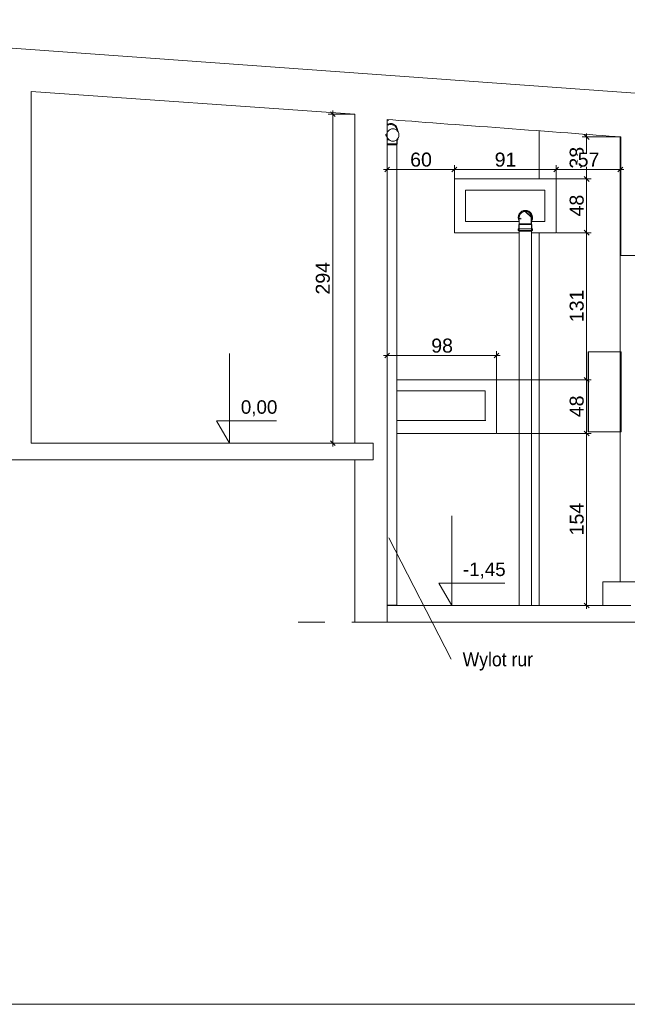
# Model space of a CAD drawing. Header units: millimetres. Extents: x -68772 to 137055, y -73300 to 19650.
# Tile 50 of 212: x 27735 to 33163, y -23447 to -14651. Entities that reach past the tile are written whole.
import ezdxf

# ---------------------------------------------------------------- set-up
doc = ezdxf.new("R2010")
doc.units = ezdxf.units.MM
doc.header["$MEASUREMENT"] = 0
doc.set_wipeout_variables(frame=1)
doc.linetypes.add('Przerywana', pattern=[480, 240, -240])
doc.linetypes.add('Wipeout_Contour', pattern=[1000, 0, -1000])
for name, color, linetype in [('Dimensions', 7, 'Continuous'), ('Electrical Equipment', 7, 'Continuous'), ('Nowe_Sections', 7, 'Continuous'), ('Pipe Fittings', 7, 'Continuous'), ('Windows', 7, 'Continuous')]:
    doc.layers.add(name, color=color, linetype=linetype)
for name, color, linetype, lineweight in [('Dimensions_Nr_pióra__7', 7, 'Continuous', 5), ('Electrical Equipment_Nr_pióra__7', 7, 'Continuous', 5), ('Floors_Nr_pióra__7', 7, 'Continuous', 5), ('Floors_Nr_pióra__93', 7, 'Continuous', 20), ('Nowe_0_Nr_pióra__7', 7, 'Continuous', 5), ('Nowe_Sections_Nr_pióra__7', 7, 'Continuous', 5), ('Nowe_Walls_Nr_pióra__93', 7, 'Continuous', 20), ('Pipe Fittings_Nr_pióra__2', 27, 'Continuous', 5), ('Pipes_Nr_pióra__2', 27, 'Continuous', 5), ('Spot Elevations_Nr_pióra__7', 7, 'Continuous', 5), ('Spot Elevations_Nr_pióra__93', 7, 'Continuous', 20), ('Text Notes_Nr_pióra__7', 7, 'Continuous', 5), ('Walls_Nr_pióra__7', 7, 'Continuous', 5), ('Walls_Nr_pióra__93', 7, 'Continuous', 20), ('Windows_Nr_pióra__7', 7, 'Continuous', 5)]:
    doc.layers.add(name, color=color, linetype=linetype, lineweight=lineweight)
doc.styles.add('GENERATED_STYLE_1', font='arial.ttf')
doc.styles.add('GENERATED_STYLE_3', font='arial.ttf')
doc.dimstyles.new('GENERATED_STYLE__5', dxfattribs={"dimtxt": 125, "dimasz": 40.305087, "dimexe": 0.18, "dimexo": 0.164042, "dimgap": 0.09, "dimtad": 1, "dimdec": 0, "dimlfac": 0.1, "dimzin": 0, "dimdsep": 46, "dimtxsty": 'GENERATED_STYLE_1', "dimblk": 'ARROWHEAD_6', "dimblk1": 'ARROWHEAD_6', "dimblk2": 'ARROWHEAD_6', "dimcen": 0.09, "dimclrd": 7, "dimclre": 7, "dimclrt": 7, "dimadec": 1, "dimazin": 0, "dimtfac": 1, "dimtdec": 4, "dimtmove": 0, "dimatfit": 3, "dimfxl": 0, "dimtolj": 1, "dimtzin": 0, "dimarcsym": 0})
doc.dimstyles.new('GENERATED_STYLE__6', dxfattribs={"dimtxt": 125, "dimasz": 40.305087, "dimexe": 0.18, "dimexo": 0.164042, "dimgap": 0.09, "dimtad": 1, "dimtih": 1, "dimtoh": 1, "dimdec": 0, "dimlfac": 0.1, "dimzin": 0, "dimdsep": 46, "dimtxsty": 'GENERATED_STYLE_1', "dimblk": 'ARROWHEAD_6', "dimblk1": 'ARROWHEAD_6', "dimblk2": 'ARROWHEAD_6', "dimcen": 0.09, "dimclrd": 7, "dimclre": 7, "dimclrt": 7, "dimadec": 1, "dimazin": 0, "dimtfac": 1, "dimtdec": 4, "dimtmove": 0, "dimatfit": 3, "dimfxl": 0, "dimtolj": 1, "dimtzin": 0, "dimarcsym": 0})

# ---------------------------------------------------------------- blocks, each defined once
blk = doc.blocks.new('Окно_одинарное - Окно_одинарное-8939260-33', base_point=(0, 0))
at = {"layer": 'Windows_Nr_pióra__7', "color": 7, "linetype": 'Continuous', "lineweight": 5}
for p, q in [((-3582.7, 1432.7), (-3582.7, 1912.7)), ((-4392.7, 1532.7), (-4392.7, 1812.7)), ((-4392.7, 1812.7), (-3682.7, 1812.7)), ((-3682.8, 1812.7), (-3682.8, 1532.7)), ((-3682.7, 1812.7), (-3682.7, 1532.7)), ((-3911.6, 1532.7), (-4392.7, 1532.7)), ((-3682.7, 1532.7), (-3801.8, 1532.7))]:
    blk.add_line(p, q, dxfattribs=at)
blk = doc.blocks.new('Оборудование - Оборудование-8946892-33')
at = {"layer": 'Electrical Equipment_Nr_pióra__7', "color": 7, "linetype": 'Continuous', "lineweight": 5}
for p, q in [((-3294.8, 367.4), (-3296.2, 367.4)), ((-3296.2, 367.4), (-3296.2, -346.4)), ((-3294.8, -346.4), (-3294.8, 367.4)), ((-3001.2, 367.4), (-3294.8, 367.4)), ((-3001.2, 367.4), (-3001.2, -346.4)), ((-3296.2, -346.4), (-3294.8, -346.4)), ((-3294.8, -346.4), (-3001.2, -346.4))]:
    blk.add_line(p, q, dxfattribs=at)
blk = doc.blocks.new('Plumbing-Bend-Valsir-Triplus-Negative-01 - Standard-8946973-33')
at = {"layer": 'Pipe Fittings_Nr_pióra__2', "color": 27, "linetype": 'Continuous', "lineweight": 5}
for p, q in [((-3857.1, 1627), (-3857.3, 1627)), ((-3857, 1623.6), (-3857.3, 1623.6)), ((-3857, 1632.2), (-3857.1, 1632.2)), ((-3857, 1627), (-3857, 1627)), ((-3857, 1623.6), (-3802.4, 1575.4)), ((-3857, 1618.6), (-3807.4, 1574.8)), ((-3911.7, 1511.6), (-3915.1, 1504.7)), ((-3915.1, 1504.7), (-3915.1, 1467.8)), ((-3856.4, 1504.7), (-3913.7, 1504.7)), ((-3911.9, 1566.2), (-3911.9, 1566)), ((-3911.9, 1566), (-3911.9, 1565.7)), ((-3911.9, 1565.7), (-3911.9, 1565.3)), ((-3911.9, 1565.3), (-3911.9, 1564.7)), ((-3911.9, 1564.7), (-3911.9, 1564)), ((-3911.9, 1564), (-3911.9, 1563.2)), ((-3911.9, 1563.2), (-3911.9, 1562.3)), ((-3911.9, 1562.3), (-3911.9, 1561.4)), ((-3911.9, 1561.4), (-3911.9, 1560.3)), ((-3911.9, 1560.3), (-3911.8, 1559.1)), ((-3911.8, 1559.1), (-3911.8, 1557.9)), ((-3911.8, 1557.9), (-3911.8, 1556.6)), ((-3911.8, 1556.6), (-3911.8, 1555.2)), ((-3911.8, 1555.2), (-3911.8, 1553.8)), ((-3911.8, 1553.8), (-3911.8, 1552.2)), ((-3911.8, 1552.2), (-3911.8, 1550.6)), ((-3911.8, 1550.6), (-3911.8, 1549)), ((-3911.8, 1549), (-3911.8, 1547.2)), ((-3911.8, 1547.2), (-3911.8, 1545.5)), ((-3911.8, 1545.5), (-3911.8, 1543.6)), ((-3911.8, 1543.6), (-3911.8, 1541.7)), ((-3911.8, 1541.7), (-3911.8, 1539.8)), ((-3911.8, 1539.8), (-3911.7, 1537.8)), ((-3911.7, 1537.8), (-3911.7, 1535.8)), ((-3911.7, 1535.8), (-3911.7, 1533.7)), ((-3911.7, 1533.7), (-3911.7, 1531.6)), ((-3911.7, 1531.6), (-3911.7, 1529.5)), ((-3911.7, 1529.5), (-3911.7, 1527.3)), ((-3911.7, 1527.3), (-3911.7, 1525.1)), ((-3911.7, 1525.1), (-3911.7, 1522.9)), ((-3911.7, 1522.9), (-3911.7, 1520.7)), ((-3911.7, 1520.7), (-3911.7, 1518.4)), ((-3911.7, 1518.4), (-3911.7, 1516.2)), ((-3911.7, 1516.2), (-3911.7, 1513.9)), ((-3911.7, 1513.9), (-3911.7, 1511.6)), ((-3910.3, 1511.6), (-3911.7, 1511.6)), ((-3911.7, 1511.6), (-3911.7, 1511.6)), ((-3910.6, 1511.6), (-3911.7, 1511.6)), ((-3900.9, 1511.6), (-3909.8, 1511.6)), ((-3906.9, 1566.1), (-3906.9, 1566.3)), ((-3906.9, 1566.3), (-3906.9, 1566.3)), ((-3906.9, 1565.3), (-3906.9, 1566.1)), ((-3906.6, 1562.3), (-3906.9, 1565.3)), ((-3896, 1553), (-3906.6, 1562.3)), ((-3898.3, 1511.6), (-3900.9, 1511.6)), ((-3881.5, 1511.6), (-3898.3, 1511.6)), ((-3878.2, 1511.6), (-3881.3, 1511.6)), ((-3856.4, 1511.6), (-3878.3, 1511.6)), ((-3834.7, 1511.6), (-3856.4, 1511.6)), ((-3799.6, 1504.7), (-3856.4, 1504.7)), ((-3831.6, 1511.6), (-3834.7, 1511.6)), ((-3814.7, 1511.6), (-3831.4, 1511.6)), ((-3812.2, 1511.6), (-3814.8, 1511.6)), ((-3803.5, 1511.6), (-3812.2, 1511.6)), ((-3807.4, 1574.8), (-3807.1, 1571.5)), ((-3807.1, 1571.5), (-3807, 1570.3)), ((-3807, 1570.3), (-3807, 1569.4)), ((-3807, 1569.4), (-3807, 1568.7)), ((-3807, 1568.7), (-3806.9, 1568)), ((-3806.9, 1568), (-3806.9, 1567.2)), ((-3806.9, 1567.2), (-3806.9, 1566.5)), ((-3806.9, 1566.5), (-3806.9, 1565.6)), ((-3806.9, 1565.6), (-3806.9, 1564.7)), ((-3806.9, 1564.7), (-3806.9, 1563.7)), ((-3806.9, 1563.7), (-3806.9, 1562.6)), ((-3806.9, 1562.6), (-3806.9, 1561.5)), ((-3806.9, 1561.5), (-3806.9, 1560.3)), ((-3806.9, 1560.3), (-3806.8, 1559)), ((-3806.8, 1559), (-3806.8, 1557.6)), ((-3806.8, 1557.6), (-3806.8, 1556.2)), ((-3806.8, 1556.2), (-3806.8, 1554.7)), ((-3806.8, 1554.7), (-3806.8, 1553.2)), ((-3806.8, 1553.2), (-3806.8, 1551.5)), ((-3806.8, 1551.5), (-3806.8, 1549.9)), ((-3806.8, 1549.9), (-3806.8, 1548.1)), ((-3806.8, 1548.1), (-3806.8, 1546.3)), ((-3806.8, 1546.3), (-3806.8, 1544.5)), ((-3806.8, 1544.5), (-3806.8, 1542.6)), ((-3806.8, 1542.6), (-3806.8, 1540.6)), ((-3806.8, 1540.6), (-3806.7, 1538.6)), ((-3806.7, 1538.6), (-3806.7, 1536.5)), ((-3806.7, 1536.5), (-3806.7, 1534.5)), ((-3806.7, 1534.5), (-3806.7, 1532.3)), ((-3806.7, 1532.3), (-3806.7, 1530.2)), ((-3806.7, 1530.2), (-3806.7, 1528)), ((-3806.7, 1528), (-3806.7, 1525.8)), ((-3806.7, 1525.8), (-3806.7, 1523.6)), ((-3806.7, 1523.6), (-3806.7, 1521.3)), ((-3806.7, 1521.3), (-3806.7, 1519.1)), ((-3806.7, 1519.1), (-3806.7, 1516.8)), ((-3806.7, 1516.8), (-3806.7, 1514.5)), ((-3806.7, 1514.5), (-3806.7, 1512.2)), ((-3806.7, 1512.2), (-3806.7, 1511.6)), ((-3801.7, 1511.6), (-3803, 1511.6)), ((-3801.7, 1511.6), (-3802.7, 1511.6)), ((-3802.4, 1575.4), (-3802.1, 1571.9)), ((-3802.1, 1571.9), (-3802, 1570.5)), ((-3802, 1570.5), (-3802, 1569.6)), ((-3802, 1569.6), (-3802, 1568.8)), ((-3802, 1568.8), (-3801.9, 1568.1)), ((-3801.9, 1568.1), (-3801.9, 1567.3)), ((-3801.9, 1567.3), (-3801.9, 1566.5)), ((-3801.9, 1566.5), (-3801.9, 1565.7)), ((-3801.9, 1565.7), (-3801.9, 1564.7)), ((-3801.9, 1564.7), (-3801.9, 1563.7)), ((-3801.9, 1563.7), (-3801.9, 1562.7)), ((-3801.9, 1562.7), (-3801.9, 1561.5)), ((-3801.9, 1561.5), (-3801.9, 1560.3)), ((-3801.9, 1560.3), (-3801.8, 1559)), ((-3801.8, 1559), (-3801.8, 1557.7)), ((-3801.8, 1557.7), (-3801.8, 1556.3)), ((-3801.8, 1556.3), (-3801.8, 1554.8)), ((-3801.8, 1554.8), (-3801.8, 1553.2)), ((-3801.8, 1553.2), (-3801.8, 1551.6)), ((-3801.8, 1551.6), (-3801.8, 1549.9)), ((-3801.8, 1549.9), (-3801.8, 1548.1)), ((-3801.8, 1548.1), (-3801.8, 1546.3)), ((-3801.8, 1546.3), (-3801.8, 1544.5)), ((-3801.8, 1544.5), (-3801.8, 1542.6)), ((-3801.8, 1542.6), (-3801.8, 1540.6)), ((-3801.8, 1540.6), (-3801.7, 1538.6)), ((-3801.7, 1538.6), (-3801.7, 1536.6)), ((-3801.7, 1536.6), (-3801.7, 1534.5)), ((-3801.7, 1534.5), (-3801.7, 1532.4)), ((-3801.7, 1532.4), (-3801.7, 1530.2)), ((-3801.7, 1530.2), (-3801.7, 1528)), ((-3801.7, 1528), (-3801.7, 1525.8)), ((-3801.7, 1525.8), (-3801.7, 1523.6)), ((-3801.7, 1523.6), (-3801.7, 1521.3)), ((-3801.7, 1521.3), (-3801.7, 1519.1)), ((-3801.7, 1519.1), (-3801.7, 1516.8)), ((-3801.7, 1516.8), (-3801.7, 1514.5)), ((-3801.7, 1514.5), (-3801.7, 1512.2)), ((-3801.7, 1512.2), (-3801.7, 1511.6)), ((-3798.3, 1504.7), (-3801.7, 1511.6)), ((-3798.3, 1467.8), (-3798.3, 1504.7)), ((-3920.4, 1467.8), (-3920.4, 1451.7)), ((-3856.4, 1467.8), (-3920.4, 1467.8)), ((-3856.4, 1451.7), (-3920.4, 1451.7)), ((-3915.1, 1451.7), (-3915.1, 1446.4)), ((-3856.4, 1446.4), (-3913.7, 1446.4)), ((-3793.1, 1467.8), (-3856.4, 1467.8)), ((-3793.1, 1451.7), (-3856.4, 1451.7)), ((-3799.6, 1446.4), (-3856.4, 1446.4)), ((-3798.3, 1446.4), (-3798.3, 1451.7)), ((-3793.1, 1451.7), (-3793.1, 1467.8))]:
    blk.add_line(p, q, dxfattribs=at)
for centre, major_axis, start_param, end_param in [((-3857.1, 1568.6), (0, 63.7), 0.785398, 2.088435), ((-3857, 1568.6), (0, 63.7), 0, 2.086198), ((-3857, 1568.6), (0, 58.4), 0, 1.891311), ((-3857, 1568.6), (0, 55), 0, 1.308997), ((-3857, 1568.6), (0, 55.3), 0.838748, 0.966953), ((-3857, 1568.6), (0, 55), 0.897598, 0.938973), ((-3857.3, 1568.6), (0, 55), 0.843347, 0.897598), ((-3857.3, 1568.6), (0, 55), 0.843347, 0.897598), ((-3857, 1568.6), (0, 55), 0.862489, 0.895929), ((-3857, 1568.6), (0, 55.3), 0.373547, 0.494332), ((-3857.3, 1568.6), (0, 55), 0.393497, 0.482261), ((-3857.3, 1568.6), (0, 55), 0.393497, 0.482261), ((-3857, 1568.6), (0, 55), 0.406765, 0.468776), ((-3857, 1568.6), (0, 55.3), 0, 0.058608), ((-3857.3, 1568.6), (0, 55.3), 6.233023, 6.28146), ((-3857, 1568.6), (0, 63.7), 4.218965, 6.283185), ((-3857, 1568.6), (0, 58.4), 4.407147, 6.283185), ((-3857, 1568.6), (0, 55.3), 6.225603, 6.283185), ((-3857, 1568.6), (0, 55), 5.759587, 6.283185), ((-3857, 1568.6), (0, 55.3), 5.789867, 5.907963), ((-3857.3, 1568.6), (0, 55.3), 5.797203, 5.895838), ((-3857, 1568.6), (0, 55), 5.814409, 5.87642), ((-3857, 1568.6), (0, 55), 4.974188, 5.755875), ((-3857, 1568.6), (0, 55.3), 5.319081, 5.44202), ((-3857.3, 1568.6), (0, 55.3), 5.385587, 5.424529), ((-3857, 1568.6), (0, 55), 5.344212, 5.420696), ((-3857, 1568.6), (0, 55.3), 1.314345, 1.413429), ((-3857, 1568.6), (0, 55), 1.332784, 1.375735), ((-3857, 1568.6), (0, 55.3), 4.881983, 4.965365), ((-3857, 1568.6), (0, 55), 4.919712, 4.936788)]:
    blk.add_ellipse(centre, major_axis=major_axis, ratio=0.999988, start_param=start_param, end_param=end_param, dxfattribs=at)
blk = doc.blocks.new('Plumbing-Bend-Valsir-Triplus-Negative-01 - Standard-V10-33')
at = {"layer": 'Pipe Fittings_Nr_pióra__2', "color": 27, "linetype": 'Continuous', "lineweight": 5}
for p, q in [((-5061.4, 2399.6), (-5062.1, 2399)), ((-5061.2, 2403), (-5061.4, 2403)), ((-5061.1, 2408.2), (-5061.2, 2408.2)), ((-5061.1, 2403), (-5061.1, 2403)), ((-5092.4, 2225.3), (-5061.4, 2225.3)), ((-5092.3, 2278.3), (-5088.9, 2278.3)), ((-5092.3, 2262.2), (-5075.2, 2262.2)), ((-5086.5, 2218.4), (-5083.2, 2218.4)), ((-5061.4, 2225.3), (-5004.6, 2225.3)), ((-5039.7, 2218.4), (-5036.3, 2218.4)), ((-5019.7, 2218.4), (-5017.1, 2218.4)), ((-5008, 2218.4), (-5006.7, 2218.4)), ((-5006.7, 2224.6), (-5006.7, 2262.8)), ((-5006.7, 2218.4), (-5003.3, 2225.3)), ((-5006.5, 2262.2), (-4998, 2262.2)), ((-5003.3, 2225.3), (-5003.3, 2262.2)), ((-4998, 2262.2), (-4998, 2271.6))]:
    blk.add_line(p, q, dxfattribs=at)
for centre, major_axis, start_param, end_param in [((-5061.1, 2344.6), (0, 58.4), 0, 0.567075), ((-5061.1, 2344.6), (0, 63.7), 0, 0.512691), ((-5061.1, 2344.6), (0, 55.3), 0.317421, 0.532652), ((-5061.1, 2344.6), (0, 58.4), 0.448799, 0.461376), ((-5061.4, 2344.6), (0, 55), 0.406422, 0.474434), ((-5061.1, 2344.6), (0, 55.3), 0, 0.168272), ((-5061.4, 2344.6), (0, 55.3), 6.233285, 6.28146), ((-5061.1, 2344.6), (0, 63.7), 4.672533, 6.283185), ((-5061.1, 2344.6), (0, 58.4), 4.866645, 6.283185), ((-5061.1, 2344.6), (0, 55.3), 6.114913, 6.283185), ((-5061.1, 2344.6), (0, 55.3), 5.754881, 5.965764), ((-5061.4, 2344.6), (0, 55.3), 5.78884, 5.909649), ((-5061.4, 2344.6), (0, 55), 5.808872, 5.876558), ((-5061.1, 2344.6), (0, 55.3), 5.287092, 5.477249), ((-5061.4, 2344.6), (0, 55.3), 5.317152, 5.443646), ((-5061.4, 2344.6), (0, 55), 5.344241, 5.420669)]:
    blk.add_ellipse(centre, major_axis=major_axis, ratio=0.999986, start_param=start_param, end_param=end_param, dxfattribs=at)
blk = doc.blocks.new('Окно_одинарное - Окно_одинарное-8966346-33', base_point=(0, 0))
at = {"layer": 'Windows_Nr_pióra__7', "color": 7, "linetype": 'Continuous', "lineweight": 5}
for p, q in [((-4116.1, -244.1), (-4116.1, 118.9)), ((-5006.7, 18.9), (-4216.1, 18.9)), ((-4216.2, 18.9), (-4216.2, -241.6)), ((-4216.1, 18.9), (-4216.1, -241.9))]:
    blk.add_line(p, q, dxfattribs=at)
blk = doc.blocks.new('*D658')
at = {"layer": 'Dimensions_Nr_pióra__7', "color": 7, "linetype": 'Continuous', "lineweight": 5}
for p, q in [((32839.3, -18347.4), (31999.9, -18347.4)), ((32778.3, -18326.2), (32820.7, -18368.6)), ((32799.5, -19883.1), (32799.5, -18347.4)), ((32778.3, -19861.9), (32820.7, -19904.3)), ((32852.4, -19883.1), (32759.7, -19883.1)), ((32799.5, -19914.9), (32799.5, -19883.1))]:
    blk.add_line(p, q, dxfattribs=at)
at = {"color": 254, "linetype": 'Wipeout_Contour', "lineweight": 0, "ltscale": 151551.137691}
blk.add_wipeout([(32774.5, -19257.6), (32774.5, -18973), (32649.5, -18973), (32649.5, -19257.6)], dxfattribs=at).dxf.layer = 'Dimensions'
at = {"layer": 'Dimensions_Nr_pióra__7', "color": 7, "lineweight": 5, "insert": (32774.5, -19257.6), "char_height": 125, "attachment_point": 7, "rotation": 90, "style": 'GENERATED_STYLE_1'}
blk.add_mtext('\\A1;154', dxfattribs=at)
blk = doc.blocks.new('ARROWHEAD_6')
at = {"color": 0, "linetype": 'Continuous', "lineweight": 0}
for p, q in [((0, 0), (-1, 0)), ((-0.5, -0.5), (0.5, 0.5))]:
    blk.add_line(p, q, dxfattribs=at)
blk = doc.blocks.new('*D659')
at = {"layer": 'Dimensions_Nr_pióra__7', "color": 7, "linetype": 'Continuous', "lineweight": 5}
for p, q in [((32778.3, -17846.2), (32820.7, -17888.6)), ((32839.3, -17867.4), (31999.9, -17867.4)), ((32799.5, -18347.4), (32799.5, -17867.4)), ((32839.3, -18347.4), (31999.9, -18347.4)), ((32778.3, -18326.2), (32820.7, -18368.6))]:
    blk.add_line(p, q, dxfattribs=at)
at = {"color": 254, "linetype": 'Wipeout_Contour', "lineweight": 0, "ltscale": 149557.268794}
blk.add_wipeout([(32774.5, -18202.3), (32774.5, -18012.6), (32649.5, -18012.6), (32649.5, -18202.3)], dxfattribs=at).dxf.layer = 'Dimensions'
at = {"layer": 'Dimensions_Nr_pióra__7', "color": 7, "lineweight": 5, "insert": (32774.5, -18202.3), "char_height": 125, "attachment_point": 7, "rotation": 90, "style": 'GENERATED_STYLE_1'}
blk.add_mtext('\\A1;48', dxfattribs=at)
blk = doc.blocks.new('*D660')
at = {"layer": 'Dimensions_Nr_pióra__7', "color": 7, "linetype": 'Continuous', "lineweight": 5}
for p, q in [((32778.3, -16532.4), (32820.7, -16574.9)), ((32839.3, -16553.7), (32533.3, -16553.7)), ((32799.5, -17867.4), (32799.5, -16553.7)), ((32778.3, -17846.2), (32820.7, -17888.6)), ((32839.3, -17867.4), (31999.9, -17867.4))]:
    blk.add_line(p, q, dxfattribs=at)
at = {"color": 254, "linetype": 'Wipeout_Contour', "lineweight": 0, "ltscale": 147853.660233}
blk.add_wipeout([(32774.5, -17352.8), (32774.5, -17068.3), (32649.5, -17068.3), (32649.5, -17352.8)], dxfattribs=at).dxf.layer = 'Dimensions'
at = {"layer": 'Dimensions_Nr_pióra__7', "color": 7, "lineweight": 5, "insert": (32774.5, -17352.8), "char_height": 125, "attachment_point": 7, "rotation": 90, "style": 'GENERATED_STYLE_1'}
blk.add_mtext('\\A1;131', dxfattribs=at)
blk = doc.blocks.new('*D661')
at = {"layer": 'Dimensions_Nr_pióra__7', "color": 7, "linetype": 'Continuous', "lineweight": 5}
for p, q in [((32839.3, -16073.7), (32533.3, -16073.7)), ((32778.3, -16052.4), (32820.7, -16094.9)), ((32799.5, -16553.7), (32799.5, -16073.7)), ((32778.3, -16532.4), (32820.7, -16574.9)), ((32839.3, -16553.7), (32533.3, -16553.7))]:
    blk.add_line(p, q, dxfattribs=at)
at = {"color": 254, "linetype": 'Wipeout_Contour', "lineweight": 0, "ltscale": 146217.273272}
blk.add_wipeout([(32774.5, -16408.5), (32774.5, -16218.8), (32649.5, -16218.8), (32649.5, -16408.5)], dxfattribs=at).dxf.layer = 'Dimensions'
at = {"layer": 'Dimensions_Nr_pióra__7', "color": 7, "lineweight": 5, "insert": (32774.5, -16408.5), "char_height": 125, "attachment_point": 7, "rotation": 90, "style": 'GENERATED_STYLE_1'}
blk.add_mtext('\\A1;48', dxfattribs=at)
blk = doc.blocks.new('*D662')
at = {"layer": 'Dimensions_Nr_pióra__7', "color": 7, "linetype": 'Continuous', "lineweight": 5}
for p, q in [((33096.6, -15698.5), (32759.7, -15698.5)), ((32820.7, -15719.8), (32778.3, -15677.3)), ((32799.5, -15698.5), (32799.5, -15666.7)), ((32799.5, -16073.7), (32799.5, -15698.5)), ((32839.3, -16073.7), (32533.3, -16073.7)), ((32778.3, -16052.4), (32820.7, -16094.9))]:
    blk.add_line(p, q, dxfattribs=at)
at = {"color": 254, "linetype": 'Wipeout_Contour', "lineweight": 0, "ltscale": 145462.070392}
blk.add_wipeout([(32774.5, -15981), (32774.5, -15791.2), (32649.5, -15791.2), (32649.5, -15981)], dxfattribs=at).dxf.layer = 'Dimensions'
at = {"layer": 'Dimensions_Nr_pióra__7', "color": 7, "lineweight": 5, "insert": (32774.5, -15981), "char_height": 125, "attachment_point": 7, "rotation": 90, "style": 'GENERATED_STYLE_1'}
blk.add_mtext('\\A1;38', dxfattribs=at)
blk = doc.blocks.new('*D663')
at = {"layer": 'Dimensions_Nr_pióra__7', "color": 7, "linetype": 'Continuous', "lineweight": 5}
for p, q in [((30985.9, -17651.4), (31017.7, -17651.4)), ((31038.9, -17630.1), (30996.5, -17672.6)), ((31017.7, -17704.2), (31017.7, -17611.6)), ((31017.7, -17651.4), (31994.4, -17651.4)), ((31973.2, -17672.6), (32015.6, -17630.1)), ((31994.4, -17867.3), (31994.4, -17611.6)), ((31994.4, -17651.4), (32026.2, -17651.4))]:
    blk.add_line(p, q, dxfattribs=at)
at = {"color": 254, "linetype": 'Wipeout_Contour', "lineweight": 0, "ltscale": 144284.537254}
blk.add_wipeout([(31411.2, -17626.4), (31600.9, -17626.4), (31600.9, -17501.4), (31411.2, -17501.4)], dxfattribs=at).dxf.layer = 'Dimensions'
at = {"layer": 'Dimensions_Nr_pióra__7', "color": 7, "lineweight": 5, "insert": (31411.2, -17626.4), "char_height": 125, "attachment_point": 7, "style": 'GENERATED_STYLE_1'}
blk.add_mtext('\\A1;98', dxfattribs=at)
blk = doc.blocks.new('*D664')
at = {"layer": 'Dimensions_Nr_pióra__7', "color": 7, "linetype": 'Continuous', "lineweight": 5}
for p, q in [((30985.9, -15989.8), (31017.7, -15989.8)), ((31038.9, -15968.6), (30996.5, -16011)), ((31017.7, -16042.6), (31017.7, -15950)), ((31017.7, -15989.8), (31617.8, -15989.8)), ((31639, -15968.6), (31596.6, -16011)), ((31617.8, -16073.5), (31617.8, -15950))]:
    blk.add_line(p, q, dxfattribs=at)
at = {"color": 254, "linetype": 'Wipeout_Contour', "lineweight": 0, "ltscale": 140495.724475}
blk.add_wipeout([(31222.9, -15964.8), (31412.6, -15964.8), (31412.6, -15839.8), (31222.9, -15839.8)], dxfattribs=at).dxf.layer = 'Dimensions'
at = {"layer": 'Dimensions_Nr_pióra__7', "color": 7, "lineweight": 5, "insert": (31222.9, -15964.8), "char_height": 125, "attachment_point": 7, "style": 'GENERATED_STYLE_1'}
blk.add_mtext('\\A1;60', dxfattribs=at)
blk = doc.blocks.new('*D665')
at = {"layer": 'Dimensions_Nr_pióra__7', "color": 7, "linetype": 'Continuous', "lineweight": 5}
for p, q in [((31639, -15968.6), (31596.6, -16011)), ((31617.8, -16073.5), (31617.8, -15950)), ((31617.8, -15989.8), (32527.8, -15989.8)), ((32549, -15968.6), (32506.6, -16011)), ((32527.8, -16073.5), (32527.8, -15950))]:
    blk.add_line(p, q, dxfattribs=at)
at = {"color": 254, "linetype": 'Wipeout_Contour', "lineweight": 0, "ltscale": 143195.16511}
blk.add_wipeout([(31978, -15964.8), (32167.7, -15964.8), (32167.7, -15839.8), (31978, -15839.8)], dxfattribs=at).dxf.layer = 'Dimensions'
at = {"layer": 'Dimensions_Nr_pióra__7', "color": 7, "lineweight": 5, "insert": (31978, -15964.8), "char_height": 125, "attachment_point": 7, "style": 'GENERATED_STYLE_1'}
blk.add_mtext('\\A1;91', dxfattribs=at)
blk = doc.blocks.new('*D666')
at = {"layer": 'Dimensions_Nr_pióra__7', "color": 7, "linetype": 'Continuous', "lineweight": 5}
for p, q in [((32549, -15968.6), (32506.6, -16011)), ((32527.8, -16073.5), (32527.8, -15950)), ((32527.8, -15989.8), (33100.3, -15989.8)), ((33079.1, -16011), (33121.5, -15968.6)), ((33100.3, -16042.6), (33100.3, -15950)), ((33100.3, -15989.8), (33132.1, -15989.8))]:
    blk.add_line(p, q, dxfattribs=at)
at = {"color": 254, "linetype": 'Wipeout_Contour', "lineweight": 0, "ltscale": 145857.46897}
blk.add_wipeout([(32719.2, -15964.8), (32908.9, -15964.8), (32908.9, -15839.8), (32719.2, -15839.8)], dxfattribs=at).dxf.layer = 'Dimensions'
at = {"layer": 'Dimensions_Nr_pióra__7', "color": 7, "lineweight": 5, "insert": (32719.2, -15964.8), "char_height": 125, "attachment_point": 7, "style": 'GENERATED_STYLE_1'}
blk.add_mtext('\\A1;57', dxfattribs=at)
blk = doc.blocks.new('Wymiary_5', base_point=(29610.6, -18433.1))
at = {"layer": 'Nowe_Sections_Nr_pióra__7', "color": 7, "linetype": 'Continuous', "lineweight": 5}
for p, q in [((29610.6, -18433.1), (29610.6, -17633.1)), ((29610.6, -18433.1), (29494.6, -18233.1)), ((29494.6, -18233.1), (29610.6, -18233.1)), ((29610.6, -18233.1), (30029.8, -18233.1)), ((29610.6, -18433.1), (29460.6, -18433.1)), ((29610.6, -18433.1), (29760.6, -18433.1))]:
    blk.add_line(p, q, dxfattribs=at)
at = {"color": 254, "linetype": 'Wipeout_Contour', "lineweight": 0, "ltscale": 139773.998112}
blk.add_wipeout([(29710.6, -18193.1), (30029.8, -18193.1), (30029.8, -18073.1), (29710.6, -18073.1)], dxfattribs=at).dxf.layer = 'Nowe_Sections'
at = {"layer": 'Nowe_Sections_Nr_pióra__7', "color": 7, "lineweight": 5, "insert": (29710.6, -18193.1), "char_height": 120, "attachment_point": 7, "style": 'GENERATED_STYLE_3'}
blk.add_mtext('\\A1;0,00', dxfattribs=at)
blk = doc.blocks.new('Wymiary_7', base_point=(31593.9, -19883.1))
at = {"layer": 'Nowe_Sections_Nr_pióra__7', "color": 7, "linetype": 'Continuous', "lineweight": 5}
for p, q in [((31593.9, -19883.1), (31593.9, -19083.1)), ((31593.9, -19883.1), (31477.9, -19683.1)), ((31477.9, -19683.1), (31593.9, -19683.1)), ((31593.9, -19683.1), (32068, -19683.1)), ((31593.9, -19883.1), (31443.9, -19883.1)), ((31593.9, -19883.1), (31743.9, -19883.1))]:
    blk.add_line(p, q, dxfattribs=at)
at = {"color": 254, "linetype": 'Wipeout_Contour', "lineweight": 0, "ltscale": 149661.299847}
blk.add_wipeout([(31693.9, -19643.1), (32068, -19643.1), (32068, -19523.1), (31693.9, -19523.1)], dxfattribs=at).dxf.layer = 'Nowe_Sections'
at = {"layer": 'Nowe_Sections_Nr_pióra__7', "color": 7, "lineweight": 5, "insert": (31693.9, -19643.1), "char_height": 120, "attachment_point": 7, "style": 'GENERATED_STYLE_3'}
blk.add_mtext('\\A1;-1,45', dxfattribs=at)
blk = doc.blocks.new('*D852')
at = {"layer": 'Dimensions_Nr_pióra__7', "color": 7, "linetype": 'Continuous', "lineweight": 5}
for p, q in [((30552.8, -15515.5), (30510.4, -15473.1)), ((30531.6, -15494.3), (30531.6, -15462.5)), ((30727.6, -15494.3), (30491.8, -15494.3)), ((30531.6, -18433.1), (30531.6, -15494.3)), ((30571.4, -18433.1), (30398.1, -18433.1)), ((30510.4, -18411.9), (30552.8, -18454.3)), ((30531.6, -18464.9), (30531.6, -18433.1))]:
    blk.add_line(p, q, dxfattribs=at)
at = {"color": 254, "linetype": 'Wipeout_Contour', "lineweight": 0, "ltscale": 139405.946841}
blk.add_wipeout([(30506.6, -17106), (30506.6, -16821.4), (30381.6, -16821.4), (30381.6, -17106)], dxfattribs=at).dxf.layer = 'Dimensions'
at = {"layer": 'Dimensions_Nr_pióra__7', "color": 7, "lineweight": 5, "insert": (30506.6, -17106), "char_height": 125, "attachment_point": 7, "rotation": 90, "style": 'GENERATED_STYLE_1'}
blk.add_mtext('\\A1;294', dxfattribs=at)

msp = doc.modelspace()

# ---------------------------------------------------------------- linework, layer by layer
at = {"layer": 'Floors_Nr_pióra__7', "color": 7, "linetype": 'Continuous', "lineweight": 5}
for p, q in [((31897.6, -18231), (31102.8, -18230.4)), ((33193.1, -19883.1), (31017.7, -19883.1))]:
    msp.add_line(p, q, dxfattribs=at)
at = {"layer": 'Floors_Nr_pióra__93', "color": 7, "linetype": 'Continuous', "lineweight": 20}
for p, q in [((27837.7, -15291.4), (30727.7, -15494.3)), ((30727.7, -18433.1), (27837.7, -18433.1)), ((30893, -18433.1), (30727.7, -18433.1)), ((30893, -18583.1), (30893, -18433.1)), ((25317.5, -18583.1), (30727.7, -18583.1)), ((30727.7, -18583.1), (30893, -18583.1)), ((32943, -19883.1), (31017.7, -19883.1)), ((31017.7, -20033.1), (33284.5, -20033.1))]:
    msp.add_line(p, q, dxfattribs=at)
msp.add_open_spline([(31018.2, -15542.4), (31542.3, -15581.4), (32580.4, -15658.7), (33104.4, -15697.7)], degree=3, dxfattribs=at)
at = {"layer": 'Nowe_0_Nr_pióra__7', "color": 7, "linetype": 'Continuous', "lineweight": 5}
msp.add_line((46190, -23446.7), (22694.1, -23446.7), dxfattribs=at)
at = {"layer": 'Nowe_Walls_Nr_pióra__93', "color": 7, "linetype": 'Continuous', "lineweight": 20}
for p, q in [((33329.9, -19673.1), (32943, -19673.1)), ((32943, -19673.1), (32943, -19883.1))]:
    msp.add_line(p, q, dxfattribs=at)
at = {"layer": 'Nowe_Walls_Nr_pióra__93', "color": 7, "linetype": 'Przerywana', "lineweight": 20}
msp.add_line((31421.3, -20033.1), (30112.6, -20033.1), dxfattribs=at)
at = {"layer": 'Pipes_Nr_pióra__2', "color": 27, "linetype": 'Continuous', "lineweight": 5}
for p, q in [((31117.1, -15655.5), (31097, -15616.5)), ((31004, -15676.3), (31019.4, -15706)), ((31017.5, -15767.9), (31023, -15767.9)), ((31026.3, -15767.9), (31069.9, -15767.9)), ((31073.1, -15767.9), (31089.8, -15767.9)), ((31092.3, -15767.9), (31101, -15767.9)), ((31101.8, -15767.9), (31102.8, -15767.9)), ((31102.8, -19881.7), (31102.8, -15767.9)), ((32197.8, -16480.9), (32197.8, -19883.1)), ((32307.8, -19883.1), (32307.8, -16480.9)), ((31102.8, -19881.7), (31017.5, -19881.7))]:
    msp.add_line(p, q, dxfattribs=at)
for points in [[(31068.2, -15625.7), (31056, -15627.1), (31044.4, -15631.2), (31034, -15637.7), (31025.2, -15646.4), (31018.7, -15656.9), (31014.6, -15668.5), (31013.2, -15680.7)], [(31123.2, -15680.7), (31121.9, -15668.5), (31117.8, -15656.9), (31111.2, -15646.4), (31102.5, -15637.7), (31092.1, -15631.2), (31080.5, -15627.1), (31068.2, -15625.7)], [(31013.2, -15680.7), (31014.6, -15693), (31018.7, -15704.6), (31025.2, -15715), (31034, -15723.7), (31044.4, -15730.3), (31056, -15734.4), (31068.2, -15735.7)], [(31068.2, -15735.7), (31080.5, -15734.4), (31092.1, -15730.3), (31102.5, -15723.7), (31111.2, -15715), (31117.8, -15704.6), (31121.9, -15693), (31123.2, -15680.7)]]:
    msp.add_lwpolyline(points, dxfattribs=at)
for start_param, end_param in [(1.488938, 1.57494), (1.094408, 1.122136), (1.06668, 1.094408), (1.024019, 1.036665), (0.601657, 0.700891), (0.149269, 0.237749)]:
    msp.add_ellipse((31048.1, -15641.7), major_axis=(48.9, 25.2), ratio=0.99994, start_param=start_param, end_param=end_param, dxfattribs=at)
at = {"layer": 'Spot Elevations_Nr_pióra__7', "color": 7, "linetype": 'Continuous', "lineweight": 5}
msp.add_line((33096.8, -15698.5), (33095.3, -15698.5), dxfattribs=at)
at = {"layer": 'Spot Elevations_Nr_pióra__93', "color": 7, "linetype": 'Continuous', "lineweight": 20}
msp.add_line((31017.7, -15549.3), (31031, -15549.3), dxfattribs=at)
at = {"layer": 'Text Notes_Nr_pióra__7', "color": 7, "linetype": 'Continuous', "lineweight": 5}
msp.add_line((31031.2, -19279.5), (31590.2, -20362.4), dxfattribs=at)
at = {"layer": 'Walls_Nr_pióra__7', "color": 7, "linetype": 'Continuous', "lineweight": 5}
for p, q in [((32376.3, -15643.5), (32376.3, -16073.7)), ((32376.3, -16073.7), (32376.3, -15643.5)), ((33100.3, -15697.4), (33100.3, -17618.9)), ((31617.8, -16553.7), (31617.8, -16073.7)), ((31617.8, -16073.7), (32527.8, -16073.7)), ((32527.8, -16073.7), (32527.8, -16553.7)), ((32197.8, -16553.7), (31617.8, -16553.7)), ((32527.8, -16553.7), (32307.7, -16553.7)), ((32376.3, -16553.7), (32376.3, -19883.1)), ((32376.3, -19883.1), (32376.3, -16553.7)), ((33100.3, -19673.1), (33100.3, -16758.4)), ((31102.8, -17867.4), (31994.4, -17867.4)), ((31994.4, -17867.4), (31994.4, -18347.4)), ((31993.3, -18230.4), (31993.5, -18231)), ((31993.5, -18231), (31993.5, -18347.4)), ((31994.4, -18347.4), (31102.8, -18347.4)), ((33100.3, -18332.7), (33100.3, -19673.1))]:
    msp.add_line(p, q, dxfattribs=at)
at = {"layer": 'Walls_Nr_pióra__93', "color": 7, "linetype": 'Continuous', "lineweight": 20}
for p, q in [((24135.3, -14650.7), (37561.8, -15620.7)), ((27837.7, -18433.1), (27837.7, -15291.4)), ((27838.8, -15291.5), (27838.8, -18433.1)), ((30727.7, -18433.1), (30727.7, -15494.3)), ((31017.7, -20033.1), (31017.7, -15542.4)), ((33104.4, -15697.8), (33104.4, -16758.4)), ((33104.4, -16758.4), (33394.4, -16758.4)), ((30727.7, -20033.1), (30727.7, -18583.1)), ((30727.7, -20033.1), (31017.7, -20033.1))]:
    msp.add_line(p, q, dxfattribs=at)

# ---------------------------------------------------------------- block references
at = {"layer": 'Electrical Equipment', "color": 7, "linetype": 'Continuous', "lineweight": 5, "zscale": 1000}
msp.add_blockref('Оборудование - Оборудование-8946892-33', (36109.5, -17986.3), dxfattribs=at)
at = {"layer": 'Pipe Fittings', "color": 27, "linetype": 'Continuous', "lineweight": 5, "zscale": 1000}
for name in ['Plumbing-Bend-Valsir-Triplus-Negative-01 - Standard-V10-33', 'Plumbing-Bend-Valsir-Triplus-Negative-01 - Standard-8946973-33']:
    msp.add_blockref(name, (36109.5, -17986.3), dxfattribs=at)
at = {"layer": 'Windows', "color": 7, "linetype": 'Continuous', "lineweight": 5, "zscale": 1000}
for name in ['Окно_одинарное - Окно_одинарное-8939260-33', 'Окно_одинарное - Окно_одинарное-8966346-33']:
    msp.add_blockref(name, (36109.5, -17986.3), dxfattribs=at)

# ---------------------------------------------------------------- texts
at = {"layer": 'Text Notes_Nr_pióra__7', "color": 7, "linetype": 'Continuous', "lineweight": 5, "insert": (31691.8, -20302.4), "char_height": 125, "attachment_point": 1, "style": 'GENERATED_STYLE_1'}
msp.add_mtext('\\A1;{\\W0.9;Wylot rur}', dxfattribs=at)

# ---------------------------------------------------------------- next in the draw order: block references
at = {"layer": 'Nowe_Sections', "color": 7, "linetype": 'Continuous', "lineweight": 5}
msp.add_blockref('Wymiary_5', (29610.6, -18433.1), dxfattribs=at)

# ---------------------------------------------------------------- next in the draw order: dimensions: what is measured, and where the dimension line sits
at = {"layer": 'Dimensions', "color": 7, "linetype": 'Continuous', "lineweight": 5}
for base, p1, p2, picture, middle in [((30531.6, -15494.3), (30398, -18433.1), (30727.7, -15494.3), '*D852', (30444.1, -16963)), ((32799.5, -18347.4), (32852.5, -19883.1), (31999.7, -18347.4), '*D658', (32712, -19114.6))]:
    dim = msp.add_linear_dim(base=base, p1=p1, p2=p2, angle=90, dimstyle='GENERATED_STYLE__5', dxfattribs=at)
    dim.commit()
    dim.dimension.update_dxf_attribs({"geometry": picture, "text_midpoint": middle, "dimtype": 160, "text_rotation": 90})
dim = msp.add_linear_dim(base=(31617.8, -15989.8), p1=(31017.7, -16042.8), p2=(31617.8, -16073.7), dimstyle='GENERATED_STYLE__6', dxfattribs=at)
dim.commit()
dim.dimension.update_dxf_attribs({"geometry": '*D664', "text_midpoint": (31318.2, -15902.3), "dimtype": 160})

# ---------------------------------------------------------------- next in the draw order: block references
at = {"layer": 'Nowe_Sections', "color": 7, "linetype": 'Continuous', "lineweight": 5}
msp.add_blockref('Wymiary_7', (31593.9, -19883.1), dxfattribs=at)

# ---------------------------------------------------------------- next in the draw order: dimensions: what is measured, and where the dimension line sits
at = {"layer": 'Dimensions', "color": 7, "linetype": 'Continuous', "lineweight": 5}
dim = msp.add_linear_dim(base=(32799.5, -17867.4), p1=(31999.7, -18347.4), p2=(31999.7, -17867.4), angle=90, dimstyle='GENERATED_STYLE__5', dxfattribs=at)
dim.commit()
dim.dimension.update_dxf_attribs({"geometry": '*D659', "text_midpoint": (32712, -18107), "dimtype": 160, "text_rotation": 90})

# ---------------------------------------------------------------- next in the draw order: dimensions: what is measured, and where the dimension line sits
dim = msp.add_linear_dim(base=(32799.5, -16553.7), p1=(31999.7, -17867.4), p2=(32533.1, -16553.7), angle=90, dimstyle='GENERATED_STYLE__5', dxfattribs=at)
dim.commit()
dim.dimension.update_dxf_attribs({"geometry": '*D660', "text_midpoint": (32712, -17209.9), "dimtype": 160, "text_rotation": 90})

# ---------------------------------------------------------------- next in the draw order: dimensions: what is measured, and where the dimension line sits
dim = msp.add_linear_dim(base=(32799.5, -16073.7), p1=(32533.1, -16553.7), p2=(32533.1, -16073.7), angle=90, dimstyle='GENERATED_STYLE__5', dxfattribs=at)
dim.commit()
dim.dimension.update_dxf_attribs({"geometry": '*D661', "text_midpoint": (32712, -16313.2), "dimtype": 160, "text_rotation": 90})
dim = msp.add_linear_dim(base=(31994.4, -17651.4), p1=(31017.7, -17704.4), p2=(31994.4, -17867.4), dimstyle='GENERATED_STYLE__6', dxfattribs=at)
dim.commit()
dim.dimension.update_dxf_attribs({"geometry": '*D663', "text_midpoint": (31506.5, -17563.9), "dimtype": 160})

# ---------------------------------------------------------------- next in the draw order: dimensions: what is measured, and where the dimension line sits
dim = msp.add_linear_dim(base=(32799.5, -15698.5), p1=(32533.1, -16073.7), p2=(33096.8, -15698.5), angle=90, dimstyle='GENERATED_STYLE__5', dxfattribs=at)
dim.commit()
dim.dimension.update_dxf_attribs({"geometry": '*D662', "text_midpoint": (32712, -15885.7), "dimtype": 160, "text_rotation": 90})

# ---------------------------------------------------------------- next in the draw order: dimensions: what is measured, and where the dimension line sits
dim = msp.add_linear_dim(base=(32527.8, -15989.8), p1=(31617.8, -16073.7), p2=(32527.8, -16073.7), dimstyle='GENERATED_STYLE__6', dxfattribs=at)
dim.commit()
dim.dimension.update_dxf_attribs({"geometry": '*D665', "text_midpoint": (32073.3, -15902.3), "dimtype": 160})

# ---------------------------------------------------------------- next in the draw order: dimensions: what is measured, and where the dimension line sits
dim = msp.add_linear_dim(base=(33100.3, -15989.8), p1=(32527.8, -16073.7), p2=(33100.3, -16042.8), dimstyle='GENERATED_STYLE__6', dxfattribs=at)
dim.commit()
dim.dimension.update_dxf_attribs({"geometry": '*D666', "text_midpoint": (32814.5, -15902.3), "dimtype": 160})

doc.saveas('drawing.dxf')
